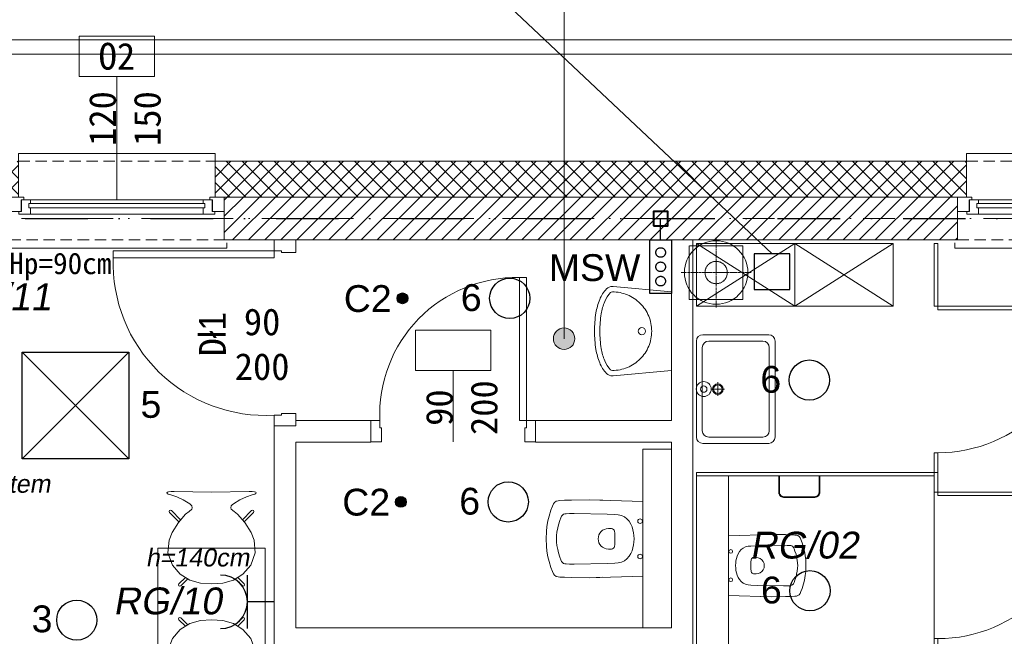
# Model space of a CAD drawing. Header units: millimetres. Extents: x 10621 to 19021, y -6486 to -3516.
# Tile 21 of 26: x 11978 to 12529, y -4207 to -3862. Entities that reach past the tile are written whole.
import ezdxf

# ---------------------------------------------------------------- set-up
doc = ezdxf.new("R2010")
doc.units = ezdxf.units.MM
for name, pattern in [('CENTER', [2, 1.25, -0.25, 0.25, -0.25]), ('DASHDOT', [1, 0.5, -0.25, 0, -0.25]), ('HIDDEN', [0.375, 0.25, -0.125]), ('HIDDEN2', [4.7625, 3.175, -1.5875]), ('Kreski i kropki', [335.138881, 176.388884, -88.194442, 0, -70.555556])]:
    doc.linetypes.add(name, pattern=pattern)
doc.layers.get('0').update_dxf_attribs({"color": 8, "lineweight": 15})
for name, color, linetype, lineweight in [('___ROK_01', 1, 'Continuous', 30), ('___ROK_02', 54, 'Continuous', 30), ('___ROK_03', 7, 'Continuous', 20), ('___ROK_04', 94, 'Continuous', 30), ('___ROK_05', 1, 'Continuous', 30), ('___ROK_Oświetlenie awaryjne', 6, 'Continuous', 30), ('_k_krawężnik', 8, 'Continuous', 15), ('_k_kreskowanie', 8, 'Continuous', 15), ('_k_ocieplenie', 8, 'Continuous', 15), ('_k_opis', 8, 'Continuous', 15), ('_k_osie', 8, 'Kreski i kropki', 15), ('_k_stolarka', 8, 'Continuous', 15), ('_k_wyposażenia', 8, 'Continuous', 15), ('_k_zarys', 8, 'HIDDEN2', 15), ('_k_śc_dz_nadziemie', 8, 'Continuous', 15), ('_k_ściany', 8, 'Continuous', 15), ('WEN_W1-_OSIE', 8, 'CENTER', 15)]:
    doc.layers.add(name, color=color, linetype=linetype, lineweight=lineweight)
doc.styles.add('GENERATED_STYLE_1', font='msgothic.ttc')
doc.styles.get("Standard").update_dxf_attribs({"font": 'arial.ttf'})

# ---------------------------------------------------------------- blocks, each defined once
blk = doc.blocks.new('wc')
at = {"layer": '_k_wyposażenia', "ltscale": 20}
for p, q in [((0, 16.66), (23.9, 17.42)), ((0, -16.66), (0, 16.66)), ((23.9, 17.42), (17.87, 17.23)), ((31.9, 17.35), (23.9, 17.42)), ((23.9, 17.42), (31.9, 17.35)), ((34.93, 17.23), (31.9, 17.35)), ((31.9, 17.35), (34.93, 17.23)), ((37.04, 17.11), (34.93, 17.23)), ((34.93, 17.23), (37.04, 17.11)), ((37.88, 17.07), (37.04, 17.11)), ((37.04, 17.11), (37.88, 17.07)), ((38.71, 16.79), (37.88, 17.07)), ((37.88, 17.07), (38.71, 16.79)), ((39.43, 16.27), (38.71, 16.79)), ((38.71, 16.79), (39.43, 16.27)), ((12.47, 10.95), (15.98, 11.05)), ((30.6, 11.41), (15.98, 11.05)), ((32.75, 11.32), (30.6, 11.41)), ((34.25, 11.24), (32.75, 11.32)), ((34.85, 11.21), (34.25, 11.24)), ((35.44, 11.01), (34.85, 11.21)), ((35.95, 10.64), (35.44, 11.01)), ((39.99, 15.6), (39.43, 16.27)), ((39.43, 16.27), (39.99, 15.6)), ((40.43, 14.56), (39.99, 15.6)), ((39.99, 15.6), (40.43, 14.56)), ((41.06, 12.77), (40.43, 14.56)), ((40.43, 14.56), (41.06, 12.77)), ((41.86, 10.19), (41.06, 12.77)), ((41.06, 12.77), (41.86, 10.19)), ((4.76, 5.32), (5.33, 6.59)), ((5.33, 6.59), (6.1, 7.83)), ((6.1, 7.83), (7.11, 8.99)), ((7.11, 8.99), (8.16, 9.81)), ((8.16, 9.81), (9.46, 10.44)), ((9.46, 10.44), (10.94, 10.8)), ((10.94, 10.8), (12.47, 10.95)), ((36.35, 10.16), (35.95, 10.64)), ((36.66, 9.43), (36.35, 10.16)), ((37.11, 8.16), (36.66, 9.43)), ((37.68, 6.32), (37.11, 8.16)), ((38.04, 4.85), (37.68, 6.32)), ((42.38, 8.12), (41.86, 10.19)), ((41.86, 10.19), (42.38, 8.12)), ((42.86, 5.57), (42.38, 8.12)), ((42.38, 8.12), (42.86, 5.57)), ((43.09, 3.3), (42.86, 5.57)), ((42.86, 5.57), (43.09, 3.3)), ((3.9, 0), (3.97, 1.53)), ((3.9, 0), (3.97, -1.52)), ((3.97, 1.53), (4.11, 2.74)), ((4.11, 2.74), (4.37, 4.02)), ((4.37, 4.02), (4.76, 5.32)), ((15.38, 4.58), (14.01, 4.58)), ((38.38, 3.04), (38.04, 4.85)), ((38.55, 1.43), (38.38, 3.04)), ((38.62, 0), (38.55, 1.43)), ((38.62, 0), (38.55, -1.43)), ((43.2, 0), (43.09, 3.3)), ((43.09, 3.3), (43.2, 0)), ((43.09, -3.3), (43.2, 0)), ((43.2, 0), (43.09, -3.3)), ((3.97, -1.52), (4.11, -2.74)), ((4.11, -2.74), (4.37, -4.02)), ((4.37, -4.02), (4.76, -5.32)), ((4.76, -5.32), (5.33, -6.59)), ((15.38, -4.58), (14.01, -4.58)), ((38.04, -4.85), (37.68, -6.32)), ((38.38, -3.04), (38.04, -4.85)), ((38.55, -1.43), (38.38, -3.04)), ((42.86, -5.57), (43.09, -3.3)), ((43.09, -3.3), (42.86, -5.57)), ((5.33, -6.59), (6.1, -7.83)), ((6.1, -7.83), (7.11, -8.99)), ((7.11, -8.99), (8.16, -9.81)), ((8.16, -9.81), (9.46, -10.44)), ((9.46, -10.44), (10.94, -10.8)), ((10.94, -10.8), (12.47, -10.95)), ((12.47, -10.95), (15.98, -11.05)), ((35.95, -10.64), (35.44, -11.01)), ((36.35, -10.16), (35.95, -10.64)), ((36.66, -9.43), (36.35, -10.16)), ((37.11, -8.15), (36.66, -9.43)), ((37.68, -6.32), (37.11, -8.15)), ((41.06, -12.77), (41.86, -10.18)), ((41.86, -10.18), (41.06, -12.77)), ((41.86, -10.18), (42.38, -8.12)), ((42.38, -8.12), (41.86, -10.18)), ((42.38, -8.12), (42.86, -5.57)), ((42.86, -5.57), (42.38, -8.12)), ((30.6, -11.4), (15.98, -11.05)), ((32.75, -11.32), (30.6, -11.4)), ((34.25, -11.24), (32.75, -11.32)), ((34.85, -11.21), (34.25, -11.24)), ((35.44, -11.01), (34.85, -11.21)), ((38.71, -16.79), (39.43, -16.27)), ((39.43, -16.27), (38.71, -16.79)), ((39.43, -16.27), (39.99, -15.6)), ((39.99, -15.6), (39.43, -16.27)), ((39.99, -15.6), (40.43, -14.56)), ((40.43, -14.56), (39.99, -15.6)), ((40.43, -14.56), (41.06, -12.77)), ((41.06, -12.77), (40.43, -14.56)), ((0, -16.66), (23.9, -17.42)), ((23.9, -17.42), (17.87, -17.23)), ((23.9, -17.42), (31.9, -17.35)), ((31.9, -17.35), (23.9, -17.42)), ((31.9, -17.35), (34.93, -17.23)), ((34.93, -17.23), (31.9, -17.35)), ((34.93, -17.23), (37.04, -17.11)), ((37.04, -17.11), (34.93, -17.23)), ((37.04, -17.11), (37.88, -17.07)), ((37.88, -17.07), (37.04, -17.11)), ((37.88, -17.07), (38.71, -16.79)), ((38.71, -16.79), (37.88, -17.07))]:
    blk.add_line(p, q, dxfattribs=at)
for centre in [(1.19, 7.9), (1.19, -7.9)]:
    blk.add_circle(centre, 1.03, dxfattribs=at)
for centre, radius, start, end in [((39.95, 0), 27.5, 172.9459, 187.0541), ((14.01, 3.21), 1.38, 90, 172.9459), ((15.38, 0), 4.58, 270, 90), ((14.01, -3.21), 1.38, 187.0541, 270)]:
    blk.add_arc(centre, radius, start, end, dxfattribs=at)
blk = doc.blocks.new('dozownik na papier toaletowy')
at = {"layer": '_k_wyposażenia', "ltscale": 0.1}
for p, q in [((-11.5, -9), (-11.5, 0)), ((-11.5, 0), (-11.49, 0)), ((-11.49, 0), (-11.45, 0)), ((-11.45, 0), (-11.38, 0)), ((-11.38, 0), (-11.3, 0)), ((-11.3, 0), (-11.2, 0)), ((-11.2, 0), (-11.1, 0)), ((-11.1, 0), (-11.1, -9)), ((-11.1, 0), (11.1, 0)), ((11.1, -9), (11.1, 0)), ((11.1, 0), (11.2, 0)), ((11.2, 0), (11.3, 0)), ((11.3, 0), (11.38, 0)), ((11.38, 0), (11.45, 0)), ((11.45, 0), (11.49, 0)), ((11.49, 0), (11.5, 0)), ((11.5, 0), (11.5, -9)), ((-11.5, -9), (-11.49, -9)), ((-11.44, -9.55), (-11.5, -9)), ((-11.49, -9), (-11.45, -9)), ((-11.45, -9), (-11.38, -9)), ((-11.4, -9.78), (-11.44, -9.55)), ((-11.29, -10.08), (-11.4, -9.78)), ((-11.38, -9), (-11.3, -9)), ((-11.3, -9), (-11.2, -9)), ((-11.1, -10.5), (-11.29, -10.08)), ((-11.2, -9), (-11.1, -9)), ((-11.1, -9), (-11.01, -9.67)), ((-11.04, -10.58), (-11.1, -10.5)), ((-10.71, -11.02), (-11.04, -10.58)), ((-11.01, -9.67), (-10.75, -10.3)), ((-10.75, -10.3), (-10.34, -10.84)), ((-10.34, -10.84), (-9.8, -11.25)), ((9.8, -11.25), (10.34, -10.84)), ((10.34, -10.84), (10.75, -10.3)), ((11.04, -10.58), (10.71, -11.02)), ((10.75, -10.3), (11.01, -9.67)), ((11.01, -9.67), (11.1, -9)), ((11.1, -10.5), (11.04, -10.58)), ((11.1, -9), (11.2, -9)), ((11.29, -10.08), (11.1, -10.5)), ((11.2, -9), (11.3, -9)), ((11.4, -9.78), (11.29, -10.08)), ((11.3, -9), (11.38, -9)), ((11.38, -9), (11.45, -9)), ((11.44, -9.55), (11.4, -9.78)), ((11.5, -9), (11.44, -9.55)), ((11.45, -9), (11.49, -9)), ((11.49, -9), (11.5, -9)), ((-10.62, -11.12), (-10.71, -11.02)), ((-10.3, -11.39), (-10.62, -11.12)), ((-10, -11.6), (-10.3, -11.39)), ((-9.83, -11.68), (-10, -11.6)), ((-9.28, -11.9), (-9.83, -11.68)), ((-9.32, -11.88), (-9.83, -11.68)), ((-9.8, -11.25), (-9.17, -11.51)), ((-9.28, -11.9), (-9.36, -11.86)), ((-8.78, -11.98), (-9.28, -11.9)), ((-9.17, -11.51), (-8.5, -11.6)), ((-8.5, -12), (-8.78, -11.98)), ((-8.5, -11.6), (-8.5, -11.7)), ((-8.5, -11.6), (8.5, -11.6)), ((-8.5, -11.7), (-8.5, -11.8)), ((-8.5, -11.8), (-8.5, -11.88)), ((-8.5, -11.88), (-8.5, -11.95)), ((-8.5, -11.95), (-8.5, -11.99)), ((-8.5, -11.99), (-8.5, -12)), ((8.5, -12), (-8.5, -12)), ((8.5, -11.6), (9.17, -11.51)), ((8.5, -11.6), (8.5, -11.7)), ((8.5, -11.7), (8.5, -11.8)), ((8.5, -11.8), (8.5, -11.88)), ((8.5, -11.88), (8.5, -11.95)), ((8.5, -11.95), (8.5, -11.99)), ((8.78, -11.98), (8.5, -12)), ((8.5, -11.99), (8.5, -12)), ((9.28, -11.9), (8.78, -11.98)), ((9.17, -11.51), (9.8, -11.25)), ((9.83, -11.68), (9.28, -11.9)), ((10, -11.6), (9.83, -11.68)), ((10.3, -11.39), (10, -11.6)), ((10.62, -11.12), (10.3, -11.39)), ((10.71, -11.02), (10.62, -11.12))]:
    blk.add_line(p, q, dxfattribs=at)
blk = doc.blocks.new('kabiny')
at = {"layer": '_k_wyposażenia', "ltscale": 20}
blk.add_lwpolyline([(84, 7), (182, 7), (182, 25), (-20, 25), (-20, 7), (80, 7)], dxfattribs=at)
for points in [[(80, 25), (82, 25), (82, -103), (80, -103)], [(182, 25), (184, 25), (184, -108), (182, -108)], [(-20, 7), (80, 7), (80, -108), (-20, -108)], [(182, 7), (82, 7), (82, -108), (182, -108)]]:
    blk.add_lwpolyline(points, close=True, dxfattribs=at)
at = {"layer": '_k_wyposażenia'}
for points in [[(-20, -108), (-11, -108), (-11, -110), (-20, -110)], [(-9, -110), (-11, -110), (-11, -190), (-9, -190)], [(71, -108), (91, -108), (91, -110), (71, -110)], [(171, -110), (173, -110), (173, -190), (171, -190)], [(173, -108), (184, -108), (184, -110), (173, -110)]]:
    blk.add_lwpolyline(points, close=True, dxfattribs=at)
for centre, start, end in [((-9, -110), 268.5675, 0), ((171, -110), 180, 271.4325)]:
    blk.add_arc(centre, 80, start, end, dxfattribs=at)
at = {"layer": '_k_wyposażenia', "color": 6, "rotation": 270}
for p in [(29.87, 7), (131.87, 7)]:
    blk.add_blockref('wc', p, dxfattribs=at)
at = {"layer": '_k_wyposażenia', "rotation": 90}
blk.add_blockref('dozownik na papier toaletowy', (-20, -32.5), dxfattribs=at)
at = {"layer": '_k_wyposażenia', "xscale": -1, "rotation": 270}
blk.add_blockref('dozownik na papier toaletowy', (182, -32.5), dxfattribs=at)
blk = doc.blocks.new('3987417c-e224-4861-8c51-863ca10e2d8a$0$A$C17CE7B3D')
at = {"layer": '_k_wyposażenia'}
for p, q in [((-26.83, 0), (26.83, 0)), ((-30.41, -40.42), (-30.41, -3.58)), ((-23.25, -3.29), (23.25, -3.29)), ((30.41, -40.42), (30.41, -3.58)), ((-26.83, -37.17), (-26.83, -6.87)), ((-26.83, -37.17), (-26.83, -6.87)), ((0, -8.12), (0, -15.74)), ((26.83, -37.17), (26.83, -6.87)), ((3.81, -11.93), (-3.81, -11.93)), ((-26.83, -44), (26.83, -44)), ((-23.25, -40.71), (23.25, -40.71))]:
    blk.add_line(p, q, dxfattribs=at)
for centre, radius in [((0, -4.08), 4.18), ((0, -4.08), 1.79), ((0, -11.93), 2.98), ((0, -11.93), 2.39)]:
    blk.add_circle(centre, radius, dxfattribs=at)
for centre, start, end in [((-26.83, -3.58), 90, 180), ((26.83, -3.58), 0, 90), ((-23.25, -6.87), 90, 180), ((23.25, -6.87), 0, 90), ((-23.25, -37.13), 180, 270), ((23.25, -37.13), 270, 0), ((-26.83, -40.42), 180, 270), ((26.83, -40.42), 270, 0)]:
    blk.add_arc(centre, 3.58, start, end, dxfattribs=at)
blk = doc.blocks.new('D_90')
at = {"layer": '_k_stolarka'}
for points in [[(135855.75, 36151.65), (135855.75, 36163.65), (135862.75, 36163.65), (135862.75, 36155.65), (135861.75, 36155.65), (135861.75, 36151.65), (135855.75, 36151.65)], [(135959.75, 36151.65), (135959.75, 36163.65), (135952.75, 36163.65), (135952.75, 36155.65), (135953.75, 36155.65), (135953.75, 36151.65), (135959.75, 36151.65)]]:
    blk.add_lwpolyline(points, dxfattribs=at)
blk.add_lwpolyline([(135861.75, 36151.65), (135865.75, 36151.65), (135865.75, 36061.65), (135861.75, 36061.65)], close=True, dxfattribs=at)
blk.add_lwpolyline([(135865.75, 36061.65, 0.441517), (135953.75, 36151.65)], format="xyb", dxfattribs=at)
at = {"layer": '_k_ściany'}
for points in [[(135855.75, 36151.65), (135855.75, 36163.65)], [(135959.75, 36151.65), (135959.75, 36163.65)]]:
    blk.add_lwpolyline(points, dxfattribs=at)
blk = doc.blocks.new('sedes')
at = {"layer": '_k_wyposażenia', "ltscale": 0.4}
for p, q in [((-16, -100.04), (-16, 0.16)), ((-67.33, -33.88), (-66.54, -31.64)), ((-66.54, -31.64), (-67.33, -33.88)), ((-66.54, -31.64), (-65.99, -30.35)), ((-65.99, -30.35), (-66.54, -31.64)), ((-65.99, -30.35), (-65.29, -29.5)), ((-65.29, -29.5), (-65.99, -30.35)), ((-65.29, -29.5), (-64.4, -28.86)), ((-64.4, -28.86), (-65.29, -29.5)), ((-64.4, -28.86), (-63.35, -28.51)), ((-63.35, -28.51), (-64.4, -28.86)), ((-63.35, -28.51), (-62.31, -28.46)), ((-62.31, -28.46), (-63.35, -28.51)), ((-62.31, -28.46), (-59.67, -28.31)), ((-59.67, -28.31), (-62.31, -28.46)), ((-59.67, -28.31), (-55.88, -28.16)), ((-55.88, -28.16), (-59.67, -28.31)), ((-55.88, -28.16), (-45.87, -28.07)), ((-45.87, -28.07), (-55.88, -28.16)), ((-45.87, -28.07), (-38.35, -28.31)), ((-16, -29.02), (-45.87, -28.07)), ((-16, -70.67), (-16, -29.02)), ((-68.98, -39.7), (-68.33, -37.11)), ((-68.33, -37.11), (-68.98, -39.7)), ((-68.33, -37.11), (-67.33, -33.88)), ((-67.33, -33.88), (-68.33, -37.11)), ((-62.39, -39.65), (-61.83, -38.06)), ((-61.83, -38.06), (-61.44, -37.14)), ((-61.44, -37.14), (-60.94, -36.54)), ((-60.94, -36.54), (-60.3, -36.08)), ((-60.3, -36.08), (-59.56, -35.84)), ((-59.56, -35.84), (-58.82, -35.8)), ((-58.82, -35.8), (-56.94, -35.69)), ((-56.94, -35.69), (-54.26, -35.59)), ((-54.26, -35.59), (-35.97, -36.04)), ((-31.59, -36.16), (-35.97, -36.04)), ((-29.67, -36.34), (-31.59, -36.16)), ((-27.84, -36.8), (-29.67, -36.34)), ((-26.21, -37.58), (-27.84, -36.8)), ((-24.9, -38.6), (-26.21, -37.58)), ((-69.87, -45.72), (-69.57, -42.88)), ((-69.57, -42.88), (-69.87, -45.72)), ((-69.57, -42.88), (-68.98, -39.7)), ((-68.98, -39.7), (-69.57, -42.88)), ((-63.98, -46.05), (-63.56, -43.79)), ((-63.56, -43.79), (-63.1, -41.95)), ((-63.1, -41.95), (-62.39, -39.65)), ((-23.62, -40.05), (-24.9, -38.6)), ((-22.67, -41.61), (-23.62, -40.05)), ((-21.96, -43.2), (-22.67, -41.61)), ((-21.46, -44.83), (-21.96, -43.2)), ((-70, -49.85), (-69.87, -45.72)), ((-69.87, -45.72), (-70, -49.85)), ((-64.27, -49.85), (-64.19, -48.06)), ((-64.19, -48.06), (-63.98, -46.05)), ((-35.22, -44.11), (-33.52, -44.11)), ((-21.15, -46.42), (-21.46, -44.83)), ((-20.97, -47.94), (-21.15, -46.42)), ((-20.88, -49.85), (-20.97, -47.94)), ((-69.87, -53.97), (-70, -49.85)), ((-70, -49.85), (-69.87, -53.97)), ((-69.57, -56.81), (-69.87, -53.97)), ((-69.87, -53.97), (-69.57, -56.81)), ((-64.27, -49.85), (-64.19, -51.63)), ((-64.19, -51.63), (-63.98, -53.64)), ((-63.98, -53.64), (-63.56, -55.9)), ((-21.46, -54.86), (-21.96, -56.49)), ((-21.15, -53.27), (-21.46, -54.86)), ((-20.97, -51.75), (-21.15, -53.27)), ((-20.88, -49.85), (-20.97, -51.75)), ((-68.98, -59.99), (-69.57, -56.81)), ((-69.57, -56.81), (-68.98, -59.99)), ((-68.33, -62.58), (-68.98, -59.99)), ((-68.98, -59.99), (-68.33, -62.58)), ((-63.56, -55.9), (-63.1, -57.74)), ((-63.1, -57.74), (-62.39, -60.04)), ((-62.39, -60.04), (-61.83, -61.63)), ((-35.22, -55.58), (-33.52, -55.58)), ((-23.62, -59.64), (-24.9, -61.09)), ((-22.67, -58.08), (-23.62, -59.64)), ((-21.96, -56.49), (-22.67, -58.08)), ((-67.33, -65.81), (-68.33, -62.58)), ((-68.33, -62.58), (-67.33, -65.81)), ((-66.54, -68.05), (-67.33, -65.81)), ((-67.33, -65.81), (-66.54, -68.05)), ((-61.83, -61.63), (-61.44, -62.55)), ((-61.44, -62.55), (-60.94, -63.15)), ((-60.94, -63.15), (-60.3, -63.61)), ((-60.3, -63.61), (-59.56, -63.85)), ((-59.56, -63.85), (-58.82, -63.89)), ((-58.82, -63.89), (-56.94, -64)), ((-56.94, -64), (-54.26, -64.1)), ((-54.26, -64.1), (-35.97, -63.65)), ((-31.59, -63.53), (-35.97, -63.65)), ((-29.67, -63.35), (-31.59, -63.53)), ((-27.84, -62.89), (-29.67, -63.35)), ((-26.21, -62.11), (-27.84, -62.89)), ((-24.9, -61.09), (-26.21, -62.11)), ((-65.99, -69.34), (-66.54, -68.05)), ((-66.54, -68.05), (-65.99, -69.34)), ((-65.29, -70.19), (-65.99, -69.34)), ((-65.99, -69.34), (-65.29, -70.19)), ((-64.4, -70.83), (-65.29, -70.19)), ((-65.29, -70.19), (-64.4, -70.83)), ((-63.35, -71.18), (-64.4, -70.83)), ((-64.4, -70.83), (-63.35, -71.18)), ((-62.31, -71.23), (-63.35, -71.18)), ((-63.35, -71.18), (-62.31, -71.23)), ((-59.67, -71.38), (-62.31, -71.23)), ((-62.31, -71.23), (-59.67, -71.38)), ((-55.88, -71.53), (-59.67, -71.38)), ((-59.67, -71.38), (-55.88, -71.53)), ((-45.87, -71.62), (-55.88, -71.53)), ((-55.88, -71.53), (-45.87, -71.62)), ((-16, -70.67), (-45.87, -71.62)), ((-45.87, -71.62), (-38.35, -71.38))]:
    blk.add_line(p, q, dxfattribs=at)
at = {"layer": '_k_wyposażenia'}
blk.add_lwpolyline([(-16, -100.04), (0, -100.04), (0, 0), (-16, 0)], close=True, dxfattribs=at)
at = {"layer": '_k_wyposażenia', "ltscale": 0.4}
for centre in [(-17.49, -39.97), (-17.49, -59.72)]:
    blk.add_circle(centre, 1.29, dxfattribs=at)
for centre, radius, start, end in [((-35.22, -49.85), 5.73, 90, 270), ((-33.52, -45.83), 1.72, 7.0541, 90), ((-65.94, -49.85), 34.38, 352.9459, 7.0541), ((-33.52, -53.86), 1.72, 270, 352.9459)]:
    blk.add_arc(centre, radius, start, end, dxfattribs=at)
blk = doc.blocks.new('umywalka')
at = {"layer": '_k_wyposażenia', "ltscale": 20}
for p, q in [((0, 0), (-32.59, 2.98)), ((0, -44), (0, 0)), ((0, -44), (-32.59, -46.98))]:
    blk.add_line(p, q, dxfattribs=at)
blk.add_circle((-16.5, -22), 2, dxfattribs=at)
for centre, radius, start, end in [((-22.96, -11.17), 18.43, 136.0001, 158.1986), ((-33, -1.47), 4.47, 90, 136.0001), ((-33, -1.47), 1.47, 90, 136.0001), ((-33, -1.47), 4.47, 84.7734, 90), ((-33, -1.47), 1.47, 84.7734, 90), ((-33, -22), 22, 67.5, 90), ((-6.65, -17.69), 35.99, 158.1986, 170.5924), ((-6.65, -17.69), 32.99, 158.1986, 170.5924), ((-22.96, -11.17), 15.43, 136.0001, 158.1986), ((-33, -22), 22, 45, 67.5), ((-33, -22), 22, 22.5, 45), ((19.36, -22), 62.36, 170.5924, 180), ((19.36, -22), 59.36, 170.5924, 180), ((-33, -22), 22, 0, 22.5), ((19.36, -22), 62.36, 180, 189.4076), ((19.36, -22), 59.36, 180, 189.4076), ((-33, -22), 22, 337.5, 0), ((-6.65, -26.31), 35.99, 189.4076, 201.8014), ((-6.65, -26.31), 32.99, 189.4076, 201.8014), ((-33, -22), 22, 315, 337.5), ((-33, -22), 22, 292.5, 315), ((-22.96, -32.83), 18.43, 201.8014, 223.9999), ((-22.96, -32.83), 15.43, 201.8014, 223.9999), ((-33, -42.53), 1.47, 223.9999, 270), ((-33, -22), 22, 270, 292.5), ((-33, -42.53), 4.47, 223.9999, 270), ((-33, -42.53), 4.47, 270, 275.2266)]:
    blk.add_arc(centre, radius, start, end, dxfattribs=at)
blk = doc.blocks.new('Krzesło stylowe 01 20')
at = {"layer": '_k_wyposażenia'}
for p, q in [((3.1, 525.9), (0, 523.2)), ((0, 523.2), (2.2, 519.5)), ((2.2, 519.5), (7.7, 516)), ((9.7, 527.8), (3.1, 525.9)), ((7.7, 516), (22.4, 511.1)), ((23.9, 529.4), (9.7, 527.8)), ((22.4, 511.1), (55, 499.6)), ((40.1, 530.1), (23.9, 529.4)), ((250, 525.9), (40.1, 530.1)), ((55, 499.6), (91.2, 483.8)), ((250, 525.9), (459.9, 530.1)), ((445, 499.6), (408.8, 483.8)), ((477.6, 511.1), (445, 499.6)), ((459.9, 530.1), (476.1, 529.4)), ((476.1, 529.4), (490.3, 527.8)), ((492.3, 516), (477.6, 511.1)), ((490.3, 527.8), (496.9, 525.9)), ((497.8, 519.5), (492.3, 516)), ((496.9, 525.9), (500, 523.2)), ((500, 523.2), (497.8, 519.5)), ((91.2, 483.8), (127.7, 461.9)), ((127.7, 461.9), (134.6, 456.4)), ((134.6, 456.4), (140, 449.1)), ((140, 449.1), (141.9, 439.5)), ((360, 449.1), (358.1, 439.5)), ((365.4, 456.4), (360, 449.1)), ((372.3, 461.9), (365.4, 456.4)), ((408.8, 483.8), (372.3, 461.9)), ((15.7, 423.7), (13.5, 418.5)), ((13.5, 418.5), (15.6, 413.2)), ((15.6, 413.2), (67.4, 360.9)), ((20.9, 425.9), (15.7, 423.7)), ((26.1, 423.8), (20.9, 425.9)), ((26.1, 423.8), (77.2, 372.1)), ((105, 404), (64.3, 357.4)), ((124.4, 419.1), (105, 404)), ((140.4, 432.1), (124.4, 419.1)), ((141.9, 439.5), (140.4, 432.1)), ((358.1, 439.5), (359.6, 432.1)), ((359.6, 432.1), (375.6, 419.1)), ((375.6, 419.1), (395, 404)), ((395, 404), (435.7, 357.4)), ((473.9, 423.8), (422.8, 372.1)), ((484.4, 413.2), (432.6, 360.9)), ((473.9, 423.8), (479.1, 425.9)), ((479.1, 425.9), (484.3, 423.7)), ((484.3, 423.7), (486.5, 418.5)), ((486.5, 418.5), (484.4, 413.2)), ((64.3, 357.4), (29.1, 299.9)), ((435.7, 357.4), (470.9, 299.9)), ((29.1, 299.9), (12.5, 258.7)), ((470.9, 299.9), (487.5, 258.7)), ((12.5, 258.7), (5.5, 187.8)), ((487.5, 258.7), (494.5, 187.8)), ((5.5, 187.8), (31.1, 117.7)), ((494.5, 187.8), (468.9, 117.7)), ((31.1, 117.7), (75.1, 67)), ((468.9, 117.7), (424.9, 67)), ((75.1, 67), (128.2, 34.5)), ((424.9, 67), (371.8, 34.5)), ((67.5, 12.8), (65.3, 7.5)), ((65.3, 7.5), (67.5, 2.2)), ((103.4, 49.1), (67.5, 12.8)), ((67.5, 2.2), (72.7, 0)), ((72.7, 0), (77.9, 2.1)), ((113.9, 38.6), (77.9, 2.1)), ((103.7, 49.5), (103.4, 49.1)), ((116.8, 41.5), (113.9, 38.6)), ((128.2, 34.5), (187.5, 17.4)), ((250, 12.9), (187.5, 17.4)), ((250, 12.9), (312.5, 17.4)), ((371.8, 34.5), (312.5, 17.4)), ((383.2, 41.5), (386.1, 38.6)), ((386.1, 38.6), (422.1, 2.1)), ((396.3, 49.5), (396.6, 49.1)), ((396.6, 49.1), (432.5, 12.8)), ((427.3, 0), (422.1, 2.1)), ((432.5, 2.2), (427.3, 0)), ((432.5, 12.8), (434.7, 7.5)), ((434.7, 7.5), (432.5, 2.2))]:
    blk.add_line(p, q, dxfattribs=at)
blk = doc.blocks.new('D_80')
at = {"layer": '_k_opis'}
blk.add_lwpolyline([(16594.01, -6146.4), (16594.01, -6186.4), (16615.01, -6186.4), (16615.01, -6208.9), (16573.01, -6208.9), (16573.01, -6186.4), (16594.01, -6186.4)], dxfattribs=at)
at = {"layer": '_k_stolarka', "ltscale": 0.5}
for points in [[(16548.01, -6146.4), (16548.01, -6158.4), (16553.01, -6158.4), (16553.01, -6154.4), (16554.01, -6154.4), (16554.01, -6146.4), (16548.01, -6146.4)], [(16640.01, -6146.4), (16640.01, -6158.4), (16635.01, -6158.4), (16635.01, -6154.4), (16634.01, -6154.4), (16634.01, -6146.4), (16640.01, -6146.4)]]:
    blk.add_lwpolyline(points, dxfattribs=at)
blk.add_lwpolyline([(16553.01, -6158.4), (16557.01, -6158.4), (16557.01, -6238.4), (16553.01, -6238.4)], close=True, dxfattribs=at)
blk.add_arc((16558.39, -6161.71), 76.7, 268.9748, 2.4756, dxfattribs=at)
at = {"layer": '_k_ściany'}
for points in [[(16548.01, -6146.4), (16548.01, -6158.4)], [(16640.01, -6146.4), (16640.01, -6158.4)]]:
    blk.add_lwpolyline(points, dxfattribs=at)
blk = doc.blocks.new('O_120_rzut')
at = {"layer": '_k_opis'}
blk.add_lwpolyline([(-60, -22.5), (-60, -91.5), (-39, -91.5), (-39, -114), (-81, -114), (-81, -91.5), (-60, -91.5)], dxfattribs=at)
at = {"layer": '_k_stolarka'}
for points in [[(-121.5, 1.5), (-121.5, 4.5), (1.5, 4.5), (1.5, 1.5)], [(-120, -16), (-120, -24), (-112, -24), (-112, -22.5), (-113.5, -22.5), (-113.5, -16), (-120, -16)], [(-114.75, -16), (-114.75, -14.5), (-108.25, -14.5), (-108.25, -18), (-109.25, -18), (-109.25, -20.5), (-108.25, -20.5), (-108.25, -22.5), (-113.25, -22.5), (-113.25, -16), (-114.75, -16)], [(-5.25, -16), (-5.25, -14.5), (-11.75, -14.5), (-11.75, -18), (-10.75, -18), (-10.75, -20.5), (-11.75, -20.5), (-11.75, -22.5), (-6.75, -22.5), (-6.75, -16), (-5.25, -16)], [(0, -16), (0, -24), (-8, -24), (-8, -22.5), (-6.5, -22.5), (-6.5, -16), (0, -16)], [(-115, -44), (-115, -48.35), (-5, -48.35), (-5, -42)]]:
    blk.add_lwpolyline(points, dxfattribs=at)
for points in [[(-11.75, -18), (-108.25, -18), (-108.25, -14.5), (-11.75, -14.5)], [(-108.25, -22.5), (-11.75, -22.5), (-11.75, -20.5), (-108.25, -20.5)]]:
    blk.add_lwpolyline(points, close=True, dxfattribs=at)
at = {"layer": '_k_zarys', "ltscale": 2}
for points in [[(-120, 0), (0, 0)], [(-115, -44), (-5, -44)]]:
    blk.add_lwpolyline(points, dxfattribs=at)
at = {"layer": '_k_ściany'}
for points in [[(-120, 0), (-120, -24), (-115, -24), (-115, -44)], [(0, 0), (0, -24), (-5, -24), (-5, -44)]]:
    blk.add_lwpolyline(points, dxfattribs=at)
blk = doc.blocks.new('MF_Gniazdo x1')
at = {"layer": '___ROK_05'}
blk.add_line((3643, 1605), (3643, 1620), dxfattribs=at)
blk.add_lwpolyline([(3628, 1620), (3658, 1620)], dxfattribs=at)
blk.add_arc((3643, 1635), 15, 180, 0, dxfattribs=at)
blk = doc.blocks.new('Oprawa Roma')
at = {"layer": '___ROK_01', "linetype": 'ByBlock'}
blk.add_lwpolyline([(389.83, 2380.96), (449.43, 2380.96), (449.43, 2321.36), (389.83, 2321.36)], close=True, dxfattribs=at)
for points in [[(389.83, 2380.96), (449.43, 2321.36)], [(389.83, 2321.36), (449.43, 2380.96)]]:
    blk.add_lwpolyline(points, dxfattribs=at)

msp = doc.modelspace()

# ---------------------------------------------------------------- hatches: boundary and pattern name
at = {"layer": '___ROK_02'}
for points in [[(12195.35, -4017.9, 1), (12189.35, -4017.9, 1)], [(12194.49, -4131.78, 1), (12188.49, -4131.78, 1)]]:
    msp.add_hatch(color=256, dxfattribs=at).paths.add_polyline_path(points)
at = {"layer": '_k_kreskowanie', "ltscale": 2, "transparency": 33554687}
h = msp.add_hatch(dxfattribs=at)
h.set_pattern_fill('ANSI37', color=256, scale=2)
h.set_pattern_definition([(45, (8408.7215, -804.042), (-4.490128, 4.490128), []), (135, (8408.7215, -804.042), (-4.490128, -4.490128), [])])
h.paths.add_polyline_path([(11980.67, -4995.27), (11980.67, -4975.27), (11408.67, -4975.27), (11408.67, -4840.27), (11388.67, -4840.27), (11388.67, -4995.27)], flags=17)
h.paths.add_polyline_path([(12230.67, -4895.27), (12230.67, -4875.27), (12187.67, -4875.27), (12187.67, -4975.27), (12090.67, -4975.27), (12090.67, -4995.27), (12207.67, -4995.27), (12207.67, -4895.27)], flags=17)
h.paths.add_polyline_path([(13253.67, -4168.27), (13273.67, -4168.27), (13273.67, -3941.27), (12617.67, -3941.27), (12617.67, -3961.27), (13253.67, -3961.27)])
h.paths.add_polyline_path([(13253.67, -4568.27), (13273.67, -4568.27), (13273.67, -4368.27), (13253.67, -4368.27)])
h.paths.add_polyline_path([(13170.17, -4975.27), (13170.17, -4995.27), (13273.67, -4995.27), (13273.67, -4768.27), (13253.67, -4768.27), (13253.67, -4975.27)])
h.paths.add_polyline_path([(12910.17, -4975.27), (12910.17, -4995.27), (13060.17, -4995.27), (13060.17, -4975.27)])
h.paths.add_polyline_path([(12540.17, -4995.27), (12540.17, -4975.27), (12443.67, -4975.27), (12443.67, -4895.27), (12443.67, -4875.27), (12400.67, -4875.27), (12400.67, -4895.27), (12423.67, -4895.27), (12423.67, -4995.27)])
h.paths.add_polyline_path([(12650.17, -4975.27), (12650.17, -4995.27), (12800.17, -4995.27), (12800.17, -4975.27)])
h.paths.add_polyline_path([(11408.67, -4607.27), (11388.67, -4607.27), (11388.67, -4690.27), (11408.67, -4690.27)])
h.paths.add_polyline_path([(11408.67, -4374.67), (11388.67, -4374.67), (11388.67, -4457.27), (11408.67, -4457.27)])
h.paths.add_polyline_path([(11408.67, -4142.07), (11388.67, -4142.07), (11388.67, -4224.67), (11408.67, -4224.67)])
h.paths.add_polyline_path([(11677.23, -3961.27), (11677.23, -3941.27), (11388.67, -3941.27), (11388.67, -4038.07), (11408.67, -4038.07), (11408.67, -3961.27)])
h.paths.add_polyline_path([(12087.69, -3941.27), (12087.69, -3961.27), (12507.67, -3961.27), (12507.67, -3941.27)])
h.paths.add_polyline_path([(11977.69, -3961.27), (11977.69, -3941.27), (11787.23, -3941.27), (11787.23, -3961.27)])
h = msp.add_hatch(dxfattribs=at)
h.set_pattern_fill('ANSI31', color=256, scale=2)
h.set_pattern_definition([(45, (8408.7215, -804.042), (-4.490128, 4.490128), [])])
h.paths.add_polyline_path([(12230.67, -4875.27), (12230.67, -4851.27), (12163.67, -4851.27), (12163.67, -4951.27), (12095.67, -4951.27), (12095.67, -4975.27), (12187.67, -4975.27), (12187.67, -4875.27)])
h.paths.add_polyline_path([(13229.67, -4168.27), (13253.67, -4168.27), (13253.67, -3961.27), (12622.67, -3961.27), (12622.67, -3985.27), (12722.67, -3985.27), (12722.67, -4211.27), (12740.67, -4211.27), (12740.67, -3985.27), (13229.67, -3985.27)])
h.paths.add_polyline_path([(13229.67, -4568.27), (13253.67, -4568.27), (13253.67, -4368.27), (13229.67, -4368.27)])
h.paths.add_polyline_path([(13175.17, -4951.27), (13175.17, -4975.27), (13253.67, -4975.27), (13253.67, -4768.27), (13229.67, -4768.27), (13229.67, -4951.27)])
h.paths.add_polyline_path([(12915.17, -4951.27), (12915.17, -4975.27), (13055.17, -4975.27), (13055.17, -4951.27)])
h.paths.add_polyline_path([(12655.17, -4951.27), (12655.17, -4975.27), (12795.17, -4975.27), (12795.17, -4951.27), (12740.67, -4951.27), (12740.67, -4607.27), (12722.67, -4607.27), (12722.67, -4951.27)])
h.paths.add_polyline_path([(12535.17, -4975.27), (12535.17, -4951.27), (12467.67, -4951.27), (12467.67, -4875.27), (12467.67, -4851.27), (12400.67, -4851.27), (12400.67, -4875.27), (12443.67, -4875.27), (12443.67, -4975.27)])
h.paths.add_polyline_path([(11408.67, -4685.27), (11432.67, -4685.27), (11432.67, -4607.27), (11408.67, -4607.27)])
h.paths.add_polyline_path([(11432.67, -4845.27), (11408.67, -4845.27), (11408.67, -4975.27), (11975.67, -4975.27), (11975.67, -4951.27), (11432.67, -4951.27)])
h.paths.add_polyline_path([(11432.67, -4142.07), (11408.67, -4142.07), (11408.67, -4219.67), (11432.67, -4219.67)])
h.paths.add_polyline_path([(11672.23, -3985.27), (11672.23, -3961.27), (11408.67, -3961.27), (11408.67, -4038.07), (11432.67, -4038.07), (11432.67, -3985.27)])
h.paths.add_polyline_path([(11972.69, -3985.27), (11972.69, -3961.27), (11792.23, -3961.27), (11792.23, -3985.27)])
h.paths.add_polyline_path([(12092.69, -3961.27), (12092.69, -3985.27), (12502.67, -3985.27), (12502.67, -3961.27)])
h.paths.add_polyline_path([(11500.67, -4457.27), (11500.67, -4439.27), (11432.67, -4439.27), (11432.67, -4379.67), (11408.67, -4379.67), (11408.67, -4457.27)])
h.paths.add_polyline_path([(11604.67, -4439.27), (11604.67, -4457.27), (11689.08, -4457.27), (11689.08, -4439.27)])
h.paths.add_polyline_path([(11906.69, -4457.27), (11906.69, -4439.27), (11793.08, -4439.27), (11793.08, -4457.27)])
h.paths.add_polyline_path([(12140.69, -4457.27), (12140.69, -4439.27), (12010.69, -4439.27), (12010.69, -4457.27)])
h.paths.add_polyline_path([(12505.67, -4439.27), (12505.67, -4457.27), (12740.67, -4457.27), (12740.67, -4315.27), (12722.67, -4315.27), (12722.67, -4439.27)])
h.paths.add_polyline_path([(12413.67, -4457.27), (12413.67, -4439.27), (12244.69, -4439.27), (12244.69, -4457.27)])
at = {"layer": '_k_opis', "ltscale": 0.1}
h = msp.add_hatch(color=256, dxfattribs=at)
h.dxf.hatch_style = 1
h.paths.add_polyline_path([(12282.72, -4046.47, 1), (12282.72, -4034.47, 1)])

# ---------------------------------------------------------------- linework, layer by layer
at = {"color": 8, "linetype": 'HIDDEN', "lineweight": 15}
msp.add_lwpolyline([(12382.71, -3988.47), (12352.71, -3988.47), (12352.71, -4018.47), (12382.71, -4018.47)], close=True, dxfattribs=at)
at = {"color": 8, "lineweight": 15}
msp.add_circle((12367.71, -4003.47), 17.75, dxfattribs=at)
at = {"color": 8, "linetype": 'HIDDEN', "lineweight": 15}
msp.add_circle((12367.71, -4003.47), 6.25, dxfattribs=at)
at = {"color": 8, "lineweight": 15}
for p in [(12367.71, -4003.47), (12352.71, -4018.47)]:
    msp.add_point(p, dxfattribs=at)
at = {"layer": '___ROK_01', "linetype": 'ByBlock'}
for centre in [(12252.35, -4017.9), (12419.82, -4063.64), (12251.49, -4131.78), (12420.16, -4181.48)]:
    msp.add_circle(centre, 11.25, dxfattribs=at)
at = {"layer": '___ROK_02'}
for centre in [(12192.35, -4017.9), (12191.49, -4131.78)]:
    msp.add_circle(centre, 3, dxfattribs=at)
at = {"layer": '___ROK_03'}
msp.add_line((12249.61, -3852.31), (12398.96, -3992.93), dxfattribs=at)
at = {"layer": '___ROK_04'}
msp.add_line((12336.69, -3985.27), (12336.69, -3973.27), dxfattribs=at)
at = {"layer": '___ROK_04', "linetype": 'DASHDOT', "ltscale": 70}
for points in [[(11420.67, -3973.27), (13241.67, -3973.27), (13241.67, -4963.27), (12455.67, -4963.27), (12455.67, -4863.27), (12175.67, -4863.27), (12175.67, -4963.27), (11420.67, -4963.27)], [(12330.69, -4015.27), (12330.69, -3985.27), (12342.69, -3985.27), (12342.69, -4015.27)]]:
    msp.add_lwpolyline(points, close=True, dxfattribs=at)
at = {"layer": '___ROK_04', "lineweight": 40}
msp.add_lwpolyline([(12332.69, -3977.27), (12340.69, -3977.27), (12340.69, -3969.27), (12332.69, -3969.27), (12332.69, -3977.27)], dxfattribs=at)
at = {"layer": '___ROK_04', "linetype": 'DASHDOT', "ltscale": 70}
for centre in [(12336.69, -3992.27), (12336.69, -4000.27), (12336.69, -4008.27)]:
    msp.add_circle(centre, 2.69, dxfattribs=at)
at = {"layer": '___ROK_05'}
msp.add_lwpolyline([(12388.96, -3992.93), (12388.96, -4012.93), (12408.96, -4012.93), (12408.96, -3992.93), (12388.96, -3992.93)], dxfattribs=at)
at = {"layer": '___ROK_Oświetlenie awaryjne', "linetype": 'ByBlock'}
msp.add_circle((12010.29, -4197.9), 11.2, dxfattribs=at)
at = {"layer": '_k_krawężnik'}
for points in [[(13341.67, -4099.27), (13341.67, -3873.27), (11320.67, -3873.27), (11320.67, -4000.27)], [(13333.67, -4099.27), (13333.67, -3881.27), (11328.67, -3881.27), (11328.67, -4000.27)]]:
    msp.add_lwpolyline(points, dxfattribs=at)
at = {"layer": '_k_ocieplenie'}
msp.add_lwpolyline([(12507.67, -3941.27), (12087.69, -3941.27)], dxfattribs=at)
at = {"layer": '_k_opis', "ltscale": 0.1}
msp.add_lwpolyline([(12282.72, -3846.19), (12282.72, -4040.47)], dxfattribs=at)
msp.add_circle((12282.72, -4040.47), 6, dxfattribs=at)
at = {"layer": '_k_osie', "ltscale": 0.1}
msp.add_lwpolyline([(10903.67, -3973.27), (13823.67, -3973.27)], dxfattribs=at)
at = {"layer": '_k_wyposażenia'}
for points in [[(12411.69, -3987.27), (12411.69, -4022.27), (12356.69, -4022.27), (12356.69, -3987.27)], [(12466.69, -3987.27), (12466.69, -4022.27), (12411.69, -4022.27), (12411.69, -3987.27)], [(12491.67, -3987.27), (12489.67, -3987.27), (12489.67, -4022.27), (12491.67, -4022.27)], [(12491.67, -4024.27), (12491.67, -4022.27), (12571.67, -4022.27), (12571.67, -4024.27)], [(12491.67, -4104.27), (12489.67, -4104.27), (12489.67, -4115.27), (12491.67, -4115.27)], [(12055.65, -4157.68), (12115.65, -4157.68), (12115.65, -4217.68), (12055.65, -4217.68)]]:
    msp.add_lwpolyline(points, close=True, dxfattribs=at)
for points in [[(12356.69, -3987.27), (12411.69, -4022.27), (12356.69, -4022.27), (12411.69, -3987.27)], [(12411.69, -3987.27), (12466.69, -4022.27), (12411.69, -4022.27), (12466.69, -3987.27)]]:
    msp.add_lwpolyline(points, dxfattribs=at)
msp.add_arc((12491.67, -4024.27), 80, 270, 1.4325, dxfattribs=at)
at = {"layer": '_k_ściany'}
for points in [[(12507.67, -3961.27), (12087.69, -3961.27)], [(12502.67, -3985.27), (12092.69, -3985.27)], [(12342.69, -4086.27), (12342.69, -3985.27), (12354.69, -3985.27), (12354.69, -4321.27)], [(12132.69, -4333.27), (12132.69, -4439.27), (12120.69, -4439.27), (12120.69, -4089.27)], [(12132.69, -4086.27), (12132.69, -4089.27)], [(12132.69, -4086.27), (12174.69, -4086.27)], [(12266.69, -4086.27), (12342.69, -4086.27)], [(12132.69, -4098.27), (12132.69, -4202.27)], [(12132.69, -4098.27), (12174.69, -4098.27)], [(12174.69, -4098.27), (12132.69, -4098.27), (12132.69, -4202.27), (12342.69, -4202.27), (12342.69, -4098.27), (12266.69, -4098.27)], [(12266.69, -4098.27), (12342.69, -4098.27)], [(12342.69, -4202.27), (12342.69, -4098.27)], [(12132.69, -4202.27), (12342.69, -4202.27)]]:
    msp.add_lwpolyline(points, dxfattribs=at)
at = {"layer": 'WEN_W1-_OSIE', "color": 8, "lineweight": 15}
for p, q in [((12367.71, -3983.94), (12367.71, -4022.99)), ((12387.23, -4003.47), (12348.18, -4003.47))]:
    msp.add_line(p, q, dxfattribs=at)

# ---------------------------------------------------------------- block references
at = {"layer": '___ROK_01', "linetype": 'ByBlock'}
msp.add_blockref('Oprawa Roma', (11590.01, -6428.96), dxfattribs=at)
at = {"layer": '___ROK_05', "rotation": 90.00000000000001}
msp.add_blockref('MF_Gniazdo x1', (13725.69, -7830.68), dxfattribs=at)
at = {"layer": '_k_wyposażenia', "color": 6, "xscale": -1, "rotation": 180}
msp.add_blockref('umywalka', (12342.69, -4058.27), dxfattribs=at)
at = {"layer": '_k_wyposażenia', "xscale": -1, "rotation": 89.99999999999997}
msp.add_blockref('3987417c-e224-4861-8c51-863ca10e2d8a$0$A$C17CE7B3D', (12356.69, -4068.68), dxfattribs=at)
at = {"layer": '_k_wyposażenia', "linetype": 'Continuous', "xscale": -0.1, "yscale": 0.1, "zscale": 100}
msp.add_blockref('Krzesło stylowe 01 20', (12110.65, -4178.97), dxfattribs=at)
at = {"layer": '_k_wyposażenia', "linetype": 'Continuous', "xscale": 0.1, "yscale": 0.1, "zscale": 100, "rotation": 180}
msp.add_blockref('Krzesło stylowe 01 20', (12110.65, -4196.38), dxfattribs=at)
at = {"layer": '_k_śc_dz_nadziemie', "xscale": -1, "rotation": 180}
for p in [(12092.69, -3985.27), (12622.67, -3985.27)]:
    msp.add_blockref('O_120_rzut', p, dxfattribs=at)
at = {"layer": '_k_ściany', "ltscale": 2}
for name, p, rotation in [('D_90', (-24030.96, 131870.48), 270), ('D_80', (28814.71, -10244.66), 180)]:
    msp.add_blockref(name, p, dxfattribs=dict(at, rotation=rotation))
at = {"layer": '_k_ściany', "xscale": -1, "rotation": 180}
msp.add_blockref('sedes', (12342.69, -4202.27), dxfattribs=at)
at = {"layer": '_k_ściany', "color": 3, "rotation": 89.99999999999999}
msp.add_blockref('kabiny', (12381.67, -4299.27), dxfattribs=at)

# ---------------------------------------------------------------- texts
at = {"layer": '___ROK_01', "linetype": 'ByBlock'}
for s, p in [('6', (12224.96, -4024.99)), ('6', (12392.43, -4070.73)), ('5', (12045.93, -4084.74)), ('6', (12224.1, -4138.87)), ('6', (12392.76, -4188.57))]:
    msp.add_text(s, height=15, dxfattribs=at).set_placement(p)
at = {"layer": '___ROK_02'}
for p in [(12159.57, -4025.53), (12158.71, -4139.41)]:
    msp.add_text('C2', height=15, dxfattribs=at).set_placement(p)
at = {"layer": '___ROK_03', "oblique": 10}
for s, p in [('RG/11', (11935.45, -4024.53)), ('RG/02', (12386.53, -4163.45)), ('RG/10', (12030.66, -4194.66))]:
    msp.add_text(s, height=15, dxfattribs=at).set_placement(p)
at = {"layer": '___ROK_04', "linetype": 'DASHDOT', "ltscale": 70}
msp.add_text('MSW', height=15, dxfattribs=at).set_placement((12274.17, -4008.22))
at = {"layer": '___ROK_05', "oblique": 10}
for s, p in [('h=nad blatem', (11910.45, -4126.64)), ('h=140cm', (12048.87, -4167.89))]:
    msp.add_text(s, height=10, dxfattribs=at).set_placement(p)
at = {"layer": '___ROK_Oświetlenie awaryjne', "linetype": 'ByBlock'}
msp.add_text('3', height=15, dxfattribs=at).set_placement((11985.04, -4204.7))
at = {"layer": '_k_opis', "style": 'GENERATED_STYLE_1'}
for s, insert, char_height, width, attachment_point in [('{\\fMS Gothic|b1|i0|c128|p49;O\\fMS Gothic|b1|i0|c238|p49;2}', (12032.73, -3875), 15, 29.3114, 2), ('Hp=90cm', (12001.11, -3992.37), 12, 6.562500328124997e-15, 2), ('90\\P{\\fMS Gothic|b0|i0|c128|p49;200}', (12113.91, -4063.8), 15, 6.562500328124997e-15, 8)]:
    msp.add_mtext(s, dxfattribs=dict(at, insert=insert, char_height=char_height, width=width, attachment_point=attachment_point))
at = {"layer": '_k_opis', "char_height": 15, "attachment_point": 8, "style": 'GENERATED_STYLE_1'}
for s, insert, width, rotation in [('{\\fMS Gothic|b0|i0|c128|p49;120\\P1}50', (12057.4, -3917.33), 6.562500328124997e-15, 90), ('{\\fMS Gothic|b1|i0|c128|p49;D\\fMS Gothic|b1|i0|c238|p49;ł1}', (12093.61, -4037.95), 29.3114, 90.1714), ('90\\P{\\fMS Gothic|b0|i0|c128|p49;200}', (12245.68, -4079.04), 6.562500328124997e-15, 90)]:
    msp.add_mtext(s, dxfattribs=dict(at, insert=insert, width=width, rotation=rotation))

doc.saveas('drawing.dxf')
